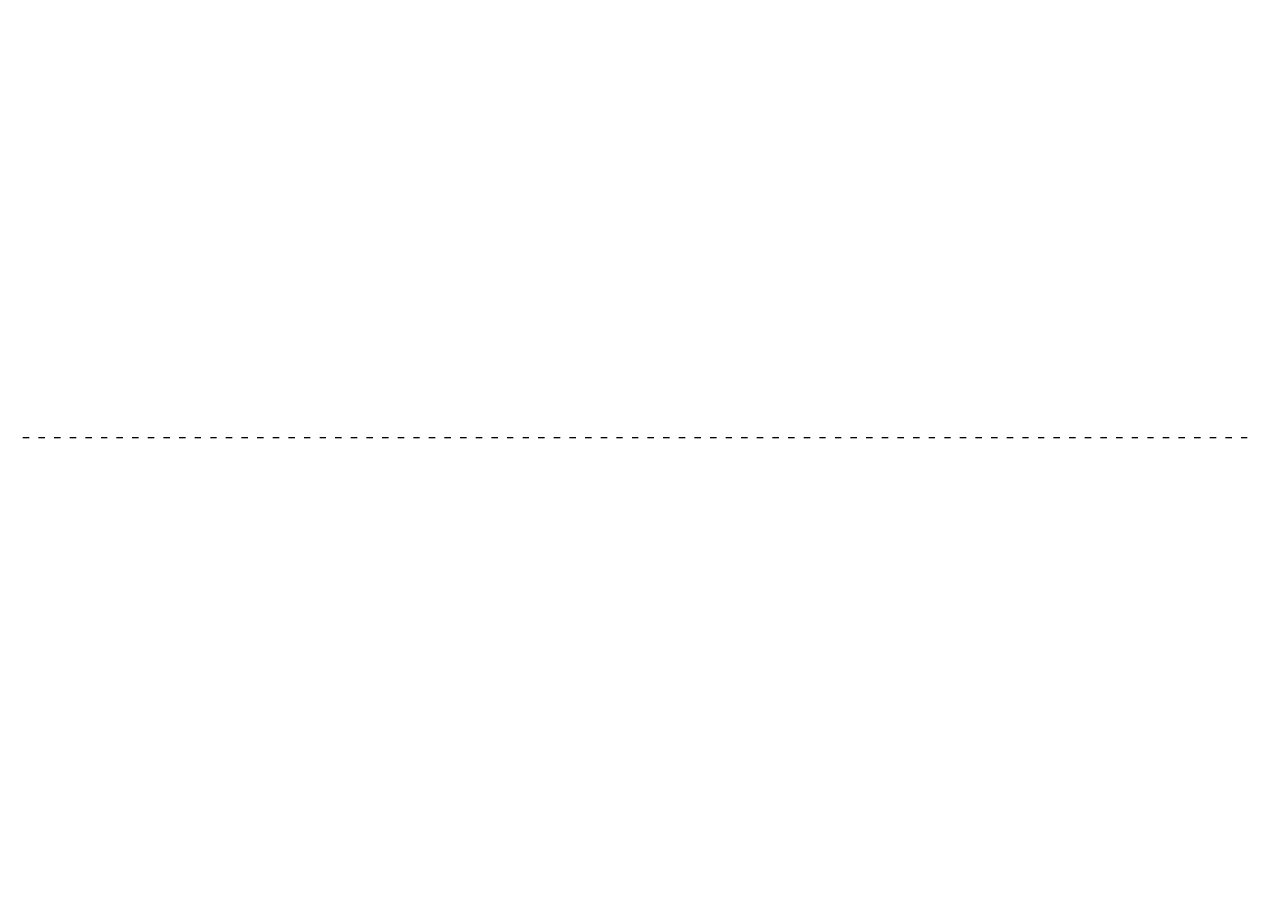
# Model space of a CAD drawing. Header units: millimetres. Extents: x -20950785 to 389010297, y -11535949 to 14056629.
# Tile 215 of 256: x 11879803 to 12020335, y -1076539 to -975780. Entities that reach past the tile are written whole.
import ezdxf

# ---------------------------------------------------------------- set-up
doc = ezdxf.new("R2010")
doc.units = ezdxf.units.MM
doc.header["$LTSCALE"] = 60
doc.header["$MEASUREMENT"] = 0
doc.linetypes.add('ACAD_ISO03W100', pattern=[30, 12, -18])
doc.layers.add('PDF_H.F.L.', color=7, linetype='ACAD_ISO03W100')
doc.styles.add('PDF Arial Bold', font='times.ttf')

msp = doc.modelspace()

# ---------------------------------------------------------------- linework, layer by layer
at = {"layer": 'PDF_H.F.L.', "color": 7, "lineweight": 15}
msp.add_lwpolyline([(11768298.17, -713257.45), (12271058.82, -713257.45), (12270959.4, -1023436.58), (11768298.17, -1023436.58)], close=True, dxfattribs=at)

# ---------------------------------------------------------------- texts
at = {"color": 7, "linetype": 'Continuous', "lineweight": 9, "ltscale": 2, "char_height": 900, "attachment_point": 1, "rotation": 90, "style": 'PDF Arial Bold'}
for insert in [(12010267.37, -1577885.51), (12010495.74, -1626654.51)]:
    msp.add_mtext_dynamic_manual_height_columns('\\pi1240.70522,t5740.70522;Moderately \\P\\pi690.45288,t5190.45288;Stronge Rock', width=8577.0125, gutter_width=1, heights=[0], dxfattribs=dict(at, insert=insert))
at = {"linetype": 'Continuous', "lineweight": 9, "char_height": 750, "width": 10242.62, "attachment_point": 1}
for insert in [(9482960.45, -1070421.78), (10185428.56, -1070421.78), (9456155.42, -1071439.58), (10158623.54, -1071439.58)]:
    msp.add_mtext('\\pi3313.63157;{\\fTimes New Roman|b0|i0|c0|p18;medium \\P\\pi1814.9834;compacted soil\\H1.00001x;\\P\\pi0;      }', dxfattribs=dict(at, insert=insert))

doc.saveas('drawing.dxf')
